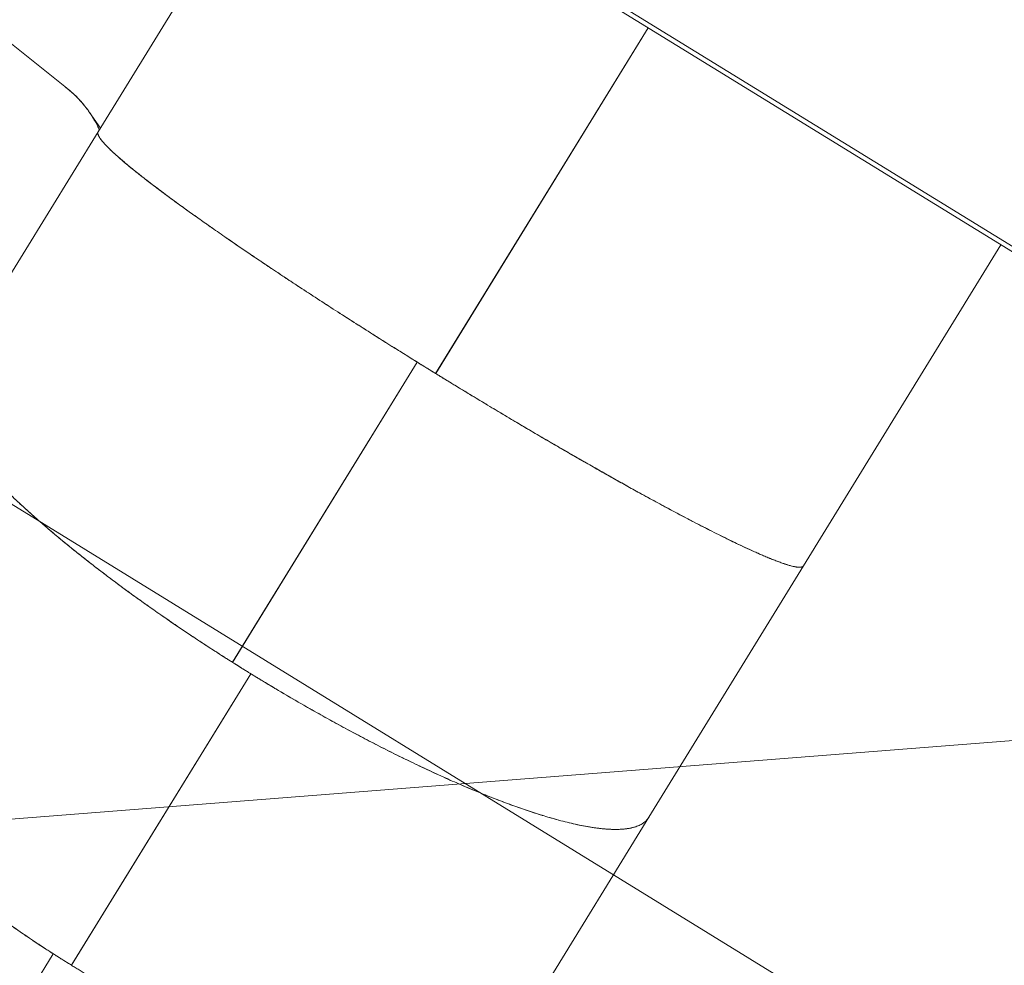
# Model space of a CAD drawing. Extents: x 5459245 to 5462690, y 5971016 to 5972523.
# Tile 55 of 198: x 5462442.923 to 5462443.828, y 5972213.949 to 5972214.819. Entities that reach past the tile are written whole.
import ezdxf

# ---------------------------------------------------------------- set-up
doc = ezdxf.new("R2010")
doc.units = 0
doc.layers.add('A_MAŁA ARCHITEKTURA', color=195, linetype='CONTINUOUS', lineweight=9)
doc.layers.add('ADT CCTV', color=102, linetype='CONTINUOUS')

# ---------------------------------------------------------------- blocks, each defined once
blk = doc.blocks.new('MEGA')
at = {"layer": 'A_MAŁA ARCHITEKTURA'}
for p, q in [((5462444.56116, 5972220.61495), (5462444.56116, 5972216.37942)), ((5462444.91378, 5972218.64982), (5462444.94822, 5972218.9323)), ((5462444.89847, 5972218.60375), (5462444.90556, 5972218.61987)), ((5462445.24107, 5972218.61138), (5462445.24107, 5972217.82976)), ((5462444.89452, 5972218.60375), (5462444.62312, 5972218.60375)), ((5462445.24107, 5972218.60375), (5462444.89452, 5972218.60375)), ((5462445.24521, 5972218.6042), (5462445.24521, 5972217.82257)), ((5462443.93153, 5972218.24297), (5462444.22933, 5972218.24297)), ((5462443.93154, 5972218.24304), (5462444.22933, 5972218.24304)), ((5462444.54388, 5972218.24304), (5462444.86793, 5972218.24304)), ((5462444.54388, 5972218.24297), (5462444.86793, 5972218.24297)), ((5462444.86821, 5972218.24293), (5462444.86793, 5972218.24304)), ((5462444.86821, 5972218.24287), (5462444.86793, 5972218.24297)), ((5462444.22915, 5972218.22311), (5462444.54377, 5972218.22311)), ((5462444.22915, 5972218.22305), (5462444.54377, 5972218.22305)), ((5462444.22983, 5972218.22311), (5462444.54361, 5972218.22311)), ((5462444.8679, 5972218.22311), (5462445.24107, 5972218.22311)), ((5462444.8679, 5972218.22305), (5462445.24107, 5972218.22305)), ((5462444.86803, 5972218.22311), (5462445.24107, 5972218.22311)), ((5462444.35967, 5972217.84235), (5462444.62312, 5972217.84235)), ((5462444.62312, 5972217.84235), (5462444.89452, 5972217.84235)), ((5462444.89452, 5972217.84235), (5462445.24107, 5972217.84235))]:
    blk.add_line(p, q, dxfattribs=at)
for points, knots in [([(5462444.91387, 5972218.65124), (5462444.91345, 5972218.64793), (5462444.91255, 5972218.64085), (5462444.90973, 5972218.63036), (5462444.90587, 5972218.62018), (5462444.90154, 5972218.6113), (5462444.89822, 5972218.60609), (5462444.89672, 5972218.60375)], [0, 0, 0, 0, 0.196406, 0.420708, 0.644928, 0.840355, 1, 1, 1, 1]), ([(5462444.89665, 5972218.60375), (5462444.89743, 5972218.60488), (5462444.90044, 5972218.60924), (5462444.90454, 5972218.61727), (5462444.90889, 5972218.62779), (5462444.91207, 5972218.63864), (5462444.9132, 5972218.6461), (5462444.91377, 5972218.64982)], [0, 0, 0, 0, 0.080675, 0.310614, 0.541263, 0.771821, 1, 1, 1, 1]), ([(5462444.35967, 5972218.60375), (5462444.35967, 5972218.60375), (5462444.3587, 5972218.60378), (5462444.35684, 5972218.60367), (5462444.35419, 5972218.60344), (5462444.35182, 5972218.60308), (5462444.34973, 5972218.60265), (5462444.34776, 5972218.60217), (5462444.34568, 5972218.60157), (5462444.34313, 5972218.60071), (5462444.34024, 5972218.59954), (5462444.33721, 5972218.5981), (5462444.33413, 5972218.59642), (5462444.3306, 5972218.59425), (5462444.32664, 5972218.59143), (5462444.32247, 5972218.58803), (5462444.31926, 5972218.58507), (5462444.31694, 5972218.58277), (5462444.31545, 5972218.58124), (5462444.31399, 5972218.57968), (5462444.31256, 5972218.57809), (5462444.31116, 5972218.57648), (5462444.30869, 5972218.57354), (5462444.3052, 5972218.56911), (5462444.30078, 5972218.56288), (5462444.29653, 5972218.55634), (5462444.29247, 5972218.5495), (5462444.28849, 5972218.54225), (5462444.28484, 5972218.53505), (5462444.28148, 5972218.52795), (5462444.27847, 5972218.52117), (5462444.27556, 5972218.51422), (5462444.27275, 5972218.50711), (5462444.27004, 5972218.49987), (5462444.26651, 5972218.48986), (5462444.26229, 5972218.47683), (5462444.25754, 5972218.46043), (5462444.25316, 5972218.44342), (5462444.2491, 5972218.4257), (5462444.24537, 5972218.40728), (5462444.24202, 5972218.38834), (5462444.23905, 5972218.36901), (5462444.23647, 5972218.34933), (5462444.23427, 5972218.32934), (5462444.23246, 5972218.30911), (5462444.23109, 5972218.28945), (5462444.23011, 5972218.27041), (5462444.22964, 5972218.25681), (5462444.22942, 5972218.24793), (5462444.22934, 5972218.2438), (5462444.22927, 5972218.23968), (5462444.22922, 5972218.23561), (5462444.22918, 5972218.23165), (5462444.22915, 5972218.2275), (5462444.22915, 5972218.22467), (5462444.22915, 5972218.22311)], [0, 0, 0, 0, 0.000028, 0.014291, 0.027216, 0.038805, 0.049056, 0.057969, 0.067709, 0.079737, 0.095553, 0.110532, 0.124674, 0.141457, 0.163312, 0.184438, 0.204835, 0.212649, 0.22035, 0.227939, 0.235416, 0.24278, 0.250032, 0.274531, 0.298495, 0.321924, 0.344817, 0.367174, 0.39056, 0.409345, 0.427914, 0.446267, 0.464404, 0.482325, 0.50003, 0.536434, 0.572283, 0.607579, 0.643148, 0.679131, 0.714752, 0.75001, 0.785263, 0.820317, 0.855172, 0.89002, 0.92082, 0.951601, 0.958516, 0.965428, 0.972314, 0.979222, 0.985804, 0.992196, 1, 1, 1, 1]), ([(5462444.22933, 5972218.24304), (5462444.22936, 5972218.24469), (5462444.22942, 5972218.24765), (5462444.22952, 5972218.25202), (5462444.22964, 5972218.2562), (5462444.22978, 5972218.26051), (5462444.22994, 5972218.26487), (5462444.23032, 5972218.2746), (5462444.23106, 5972218.28893), (5462444.23236, 5972218.3077), (5462444.23386, 5972218.32488), (5462444.23555, 5972218.3412), (5462444.23742, 5972218.35672), (5462444.23952, 5972218.37207), (5462444.24185, 5972218.38716), (5462444.24441, 5972218.40197), (5462444.24721, 5972218.41649), (5462444.25024, 5972218.43077), (5462444.25349, 5972218.44464), (5462444.25653, 5972218.45648), (5462444.25927, 5972218.4664), (5462444.2617, 5972218.47466), (5462444.26422, 5972218.48278), (5462444.26684, 5972218.49075), (5462444.26957, 5972218.49856), (5462444.27257, 5972218.50668), (5462444.27589, 5972218.51506), (5462444.27954, 5972218.52365), (5462444.28335, 5972218.53199), (5462444.28734, 5972218.54004), (5462444.29139, 5972218.5476), (5462444.2959, 5972218.55533), (5462444.30091, 5972218.56314), (5462444.30507, 5972218.56891), (5462444.30788, 5972218.5725), (5462444.30922, 5972218.57417), (5462444.31058, 5972218.5758), (5462444.31195, 5972218.5774), (5462444.31334, 5972218.57896), (5462444.31474, 5972218.58049), (5462444.31719, 5972218.58306), (5462444.32079, 5972218.58656), (5462444.32567, 5972218.59071), (5462444.32992, 5972218.59379), (5462444.33341, 5972218.59599), (5462444.33607, 5972218.5975), (5462444.33875, 5972218.59885), (5462444.34128, 5972218.59997), (5462444.3439, 5972218.60098), (5462444.34676, 5972218.60192), (5462444.3501, 5972218.60277), (5462444.35349, 5972218.60336), (5462444.35672, 5972218.6037), (5462444.35873, 5972218.60372), (5462444.35967, 5972218.60373)], [0, 0, 0, 0, 0.008556, 0.015376, 0.022727, 0.030289, 0.037846, 0.045412, 0.08108, 0.112943, 0.144669, 0.172933, 0.201348, 0.229913, 0.25863, 0.287146, 0.315922, 0.344957, 0.374253, 0.403049, 0.421665, 0.440449, 0.4594, 0.47852, 0.497807, 0.517262, 0.540523, 0.564187, 0.588254, 0.612724, 0.637597, 0.661139, 0.691855, 0.723671, 0.730965, 0.738314, 0.745719, 0.75318, 0.760696, 0.768267, 0.775894, 0.800091, 0.825789, 0.852987, 0.86633, 0.880006, 0.894016, 0.907527, 0.918701, 0.934207, 0.95112, 0.969438, 0.985758, 1, 1, 1, 1]), ([(5462444.54377, 5972218.22311), (5462444.54378, 5972218.22476), (5462444.54378, 5972218.22773), (5462444.5438, 5972218.23211), (5462444.54382, 5972218.2363), (5462444.54386, 5972218.24063), (5462444.54391, 5972218.24501), (5462444.54403, 5972218.25478), (5462444.54433, 5972218.26921), (5462444.54491, 5972218.28816), (5462444.54563, 5972218.30556), (5462444.54648, 5972218.32213), (5462444.54745, 5972218.33791), (5462444.54856, 5972218.35355), (5462444.54981, 5972218.36897), (5462444.5512, 5972218.38416), (5462444.55274, 5972218.3991), (5462444.55443, 5972218.41382), (5462444.55625, 5972218.42816), (5462444.55796, 5972218.44045), (5462444.55953, 5972218.45079), (5462444.56091, 5972218.45941), (5462444.56235, 5972218.46791), (5462444.56386, 5972218.47626), (5462444.56542, 5972218.48447), (5462444.56716, 5972218.49303), (5462444.56908, 5972218.50192), (5462444.57121, 5972218.51107), (5462444.57344, 5972218.51998), (5462444.57576, 5972218.52862), (5462444.57814, 5972218.53678), (5462444.5808, 5972218.5452), (5462444.58377, 5972218.55379), (5462444.58628, 5972218.5603), (5462444.58803, 5972218.56452), (5462444.58896, 5972218.56667), (5462444.5899, 5972218.56879), (5462444.59085, 5972218.57086), (5462444.59182, 5972218.57289), (5462444.59308, 5972218.57543), (5462444.59465, 5972218.57844), (5462444.59657, 5972218.58184), (5462444.59856, 5972218.5851), (5462444.60064, 5972218.5882), (5462444.6028, 5972218.5911), (5462444.60503, 5972218.59378), (5462444.60723, 5972218.59608), (5462444.60908, 5972218.59777), (5462444.61058, 5972218.59897), (5462444.61184, 5972218.59989), (5462444.61314, 5972218.60074), (5462444.61443, 5972218.60148), (5462444.61561, 5972218.60205), (5462444.61678, 5972218.60254), (5462444.61805, 5972218.60299), (5462444.61957, 5972218.60339), (5462444.62128, 5972218.60369), (5462444.62249, 5972218.60373), (5462444.62312, 5972218.60375)], [0, 0, 0, 0, 0.008273, 0.014864, 0.02197, 0.02928, 0.036587, 0.043902, 0.078386, 0.109188, 0.139877, 0.167229, 0.194702, 0.222299, 0.250017, 0.277633, 0.305472, 0.333533, 0.361817, 0.389668, 0.407697, 0.425873, 0.444195, 0.462663, 0.481277, 0.500037, 0.52261, 0.545532, 0.568805, 0.592428, 0.6164, 0.639236, 0.669064, 0.699826, 0.708038, 0.716313, 0.724653, 0.733057, 0.741525, 0.750057, 0.765931, 0.782335, 0.799269, 0.816733, 0.834726, 0.85325, 0.872304, 0.888811, 0.898675, 0.908912, 0.919522, 0.930504, 0.940206, 0.948026, 0.958689, 0.97092, 0.984718, 1, 1, 1, 1]), ([(5462444.54388, 5972218.24304), (5462444.5439, 5972218.24467), (5462444.54394, 5972218.24758), (5462444.544, 5972218.25188), (5462444.54407, 5972218.25597), (5462444.54415, 5972218.26021), (5462444.54424, 5972218.2645), (5462444.54447, 5972218.27407), (5462444.54491, 5972218.28817), (5462444.54568, 5972218.30663), (5462444.54656, 5972218.32354), (5462444.54756, 5972218.33961), (5462444.54866, 5972218.3549), (5462444.5499, 5972218.37002), (5462444.55128, 5972218.38489), (5462444.55279, 5972218.39951), (5462444.55443, 5972218.41385), (5462444.55622, 5972218.42796), (5462444.55813, 5972218.44169), (5462444.55993, 5972218.45341), (5462444.56155, 5972218.46326), (5462444.56298, 5972218.47145), (5462444.56447, 5972218.47952), (5462444.56602, 5972218.48744), (5462444.56763, 5972218.49522), (5462444.5694, 5972218.50331), (5462444.57136, 5972218.51168), (5462444.57352, 5972218.52028), (5462444.57577, 5972218.52864), (5462444.57813, 5972218.53673), (5462444.58053, 5972218.54434), (5462444.58319, 5972218.55216), (5462444.58617, 5972218.5601), (5462444.58868, 5972218.56609), (5462444.59043, 5972218.56995), (5462444.59136, 5972218.57193), (5462444.5923, 5972218.57387), (5462444.59326, 5972218.57576), (5462444.59422, 5972218.57761), (5462444.59577, 5972218.58047), (5462444.59797, 5972218.58421), (5462444.60089, 5972218.5886), (5462444.60342, 5972218.59188), (5462444.60549, 5972218.59425), (5462444.60706, 5972218.59589), (5462444.60864, 5972218.59738), (5462444.61015, 5972218.59865), (5462444.6118, 5972218.59988), (5462444.61365, 5972218.60107), (5462444.61521, 5972218.60187), (5462444.61624, 5972218.60231), (5462444.61669, 5972218.6025), (5462444.61714, 5972218.60266), (5462444.61747, 5972218.60278), (5462444.61771, 5972218.60286), (5462444.61788, 5972218.60291), (5462444.61808, 5972218.60298), (5462444.61848, 5972218.6031), (5462444.61916, 5972218.60328), (5462444.62017, 5972218.6035), (5462444.62108, 5972218.60363), (5462444.62182, 5972218.6037), (5462444.62231, 5972218.60373), (5462444.62275, 5972218.60375), (5462444.62302, 5972218.60374), (5462444.62312, 5972218.60374)], [0, 0, 0, 0, 0.0084571, 0.0151288, 0.0223213, 0.0297701, 0.0372081, 0.0446448, 0.0797214, 0.1110501, 0.1422497, 0.170046, 0.1979856, 0.2260688, 0.2542956, 0.2823493, 0.3106494, 0.3391962, 0.3679898, 0.3963106, 0.414628, 0.4331039, 0.4517383, 0.4705313, 0.489483, 0.5085933, 0.5315044, 0.5547934, 0.5784602, 0.6025051, 0.6269279, 0.6501168, 0.6803868, 0.7116721, 0.7200343, 0.7284663, 0.7369679, 0.7455391, 0.75418, 0.7628906, 0.7869609, 0.8123591, 0.8390851, 0.8521458, 0.8655017, 0.8791527, 0.8924141, 0.9037336, 0.9207007, 0.9389744, 0.9427176, 0.9465112, 0.9503552, 0.9537731, 0.9548999, 0.9562977, 0.9579663, 0.9599059, 0.9664026, 0.9748257, 0.9851753, 0.989094, 0.9932311, 0.9975867, 1, 1, 1, 1]), ([(5462444.89452, 5972218.60375), (5462444.89452, 5972218.60375), (5462444.89432, 5972218.60378), (5462444.89394, 5972218.60367), (5462444.8934, 5972218.60344), (5462444.89292, 5972218.60308), (5462444.89249, 5972218.60266), (5462444.89209, 5972218.60217), (5462444.89166, 5972218.60157), (5462444.89114, 5972218.60071), (5462444.89055, 5972218.59954), (5462444.88993, 5972218.5981), (5462444.88931, 5972218.59642), (5462444.88859, 5972218.59425), (5462444.88778, 5972218.59143), (5462444.88693, 5972218.58803), (5462444.88627, 5972218.58507), (5462444.8858, 5972218.58277), (5462444.8855, 5972218.58124), (5462444.8852, 5972218.57968), (5462444.88491, 5972218.57809), (5462444.88462, 5972218.57648), (5462444.88412, 5972218.57354), (5462444.88341, 5972218.56911), (5462444.8825, 5972218.56288), (5462444.88164, 5972218.55634), (5462444.88081, 5972218.5495), (5462444.88, 5972218.54225), (5462444.87925, 5972218.53505), (5462444.87857, 5972218.52795), (5462444.87795, 5972218.52117), (5462444.87736, 5972218.51422), (5462444.87679, 5972218.50711), (5462444.87624, 5972218.49987), (5462444.87552, 5972218.48986), (5462444.87465, 5972218.47683), (5462444.87369, 5972218.46043), (5462444.87279, 5972218.44342), (5462444.87196, 5972218.4257), (5462444.8712, 5972218.40728), (5462444.87052, 5972218.38834), (5462444.86991, 5972218.36901), (5462444.86939, 5972218.34933), (5462444.86894, 5972218.32934), (5462444.86857, 5972218.30911), (5462444.86829, 5972218.28945), (5462444.86809, 5972218.27041), (5462444.868, 5972218.25681), (5462444.86795, 5972218.24793), (5462444.86793, 5972218.2438), (5462444.86792, 5972218.23968), (5462444.86791, 5972218.23561), (5462444.8679, 5972218.23165), (5462444.8679, 5972218.2275), (5462444.8679, 5972218.22467), (5462444.8679, 5972218.22311)], [0, 0, 0, 0, 0.000028, 0.014252, 0.027156, 0.038739, 0.049002, 0.057945, 0.067709, 0.079737, 0.095553, 0.110532, 0.124674, 0.141457, 0.163312, 0.184438, 0.204835, 0.212649, 0.22035, 0.227939, 0.235416, 0.24278, 0.250032, 0.274531, 0.298495, 0.321924, 0.344817, 0.367174, 0.39056, 0.409345, 0.427914, 0.446267, 0.464404, 0.482325, 0.50003, 0.536434, 0.572283, 0.607579, 0.643148, 0.679131, 0.714752, 0.75001, 0.785263, 0.820317, 0.855172, 0.89002, 0.92082, 0.951601, 0.958516, 0.965428, 0.972314, 0.979222, 0.985804, 0.992196, 1, 1, 1, 1]), ([(5462444.89437, 5972218.60372), (5462444.89428, 5972218.60372), (5462444.89405, 5972218.60371), (5462444.8937, 5972218.60358), (5462444.89333, 5972218.60338), (5462444.89309, 5972218.60321), (5462444.89295, 5972218.60309), (5462444.89289, 5972218.60304), (5462444.89284, 5972218.60299), (5462444.89279, 5972218.60294), (5462444.89274, 5972218.6029), (5462444.8927, 5972218.60286), (5462444.89266, 5972218.60282), (5462444.8924, 5972218.60256), (5462444.89194, 5972218.602), (5462444.89129, 5972218.60098), (5462444.89069, 5972218.59982), (5462444.89007, 5972218.59844), (5462444.88936, 5972218.59659), (5462444.88855, 5972218.59415), (5462444.88771, 5972218.59116), (5462444.88706, 5972218.58854), (5462444.88659, 5972218.58649), (5462444.88629, 5972218.58512), (5462444.886, 5972218.58373), (5462444.88571, 5972218.58231), (5462444.88543, 5972218.58087), (5462444.88492, 5972218.57822), (5462444.88421, 5972218.57419), (5462444.88331, 5972218.56848), (5462444.88245, 5972218.56246), (5462444.88162, 5972218.55616), (5462444.8808, 5972218.54945), (5462444.88005, 5972218.54275), (5462444.87936, 5972218.53612), (5462444.87874, 5972218.52977), (5462444.87814, 5972218.52326), (5462444.87756, 5972218.51658), (5462444.877, 5972218.50977), (5462444.87626, 5972218.50034), (5462444.87538, 5972218.48801), (5462444.87439, 5972218.47245), (5462444.87346, 5972218.45627), (5462444.87259, 5972218.43935), (5462444.87179, 5972218.42172), (5462444.87106, 5972218.40354), (5462444.87041, 5972218.38494), (5462444.86983, 5972218.36596), (5462444.86932, 5972218.34662), (5462444.86889, 5972218.327), (5462444.86855, 5972218.30789), (5462444.86829, 5972218.28934), (5462444.86815, 5972218.27583), (5462444.86807, 5972218.26669), (5462444.86803, 5972218.26198), (5462444.868, 5972218.25734), (5462444.86798, 5972218.25276), (5462444.86795, 5972218.24802), (5462444.86794, 5972218.24478), (5462444.86793, 5972218.24304)], [0, 0, 0, 0, 0.006367, 0.017266, 0.026339, 0.033585, 0.035257, 0.036792, 0.038188, 0.039446, 0.040566, 0.041548, 0.042391, 0.043736, 0.060766, 0.077008, 0.092205, 0.106356, 0.123634, 0.146089, 0.167721, 0.188531, 0.196481, 0.204304, 0.212001, 0.21957, 0.227013, 0.234328, 0.259424, 0.283934, 0.30786, 0.331201, 0.353958, 0.377832, 0.397039, 0.416012, 0.43475, 0.453255, 0.471525, 0.489562, 0.526775, 0.563385, 0.599391, 0.6357, 0.672461, 0.708819, 0.744776, 0.780805, 0.816602, 0.852166, 0.887722, 0.919168, 0.950591, 0.958825, 0.967057, 0.975241, 0.98312, 0.990931, 1, 1, 1, 1]), ([(5462444.35967, 5972217.84236), (5462444.35954, 5972217.84236), (5462444.35834, 5972217.84232), (5462444.35607, 5972217.84247), (5462444.35253, 5972217.84286), (5462444.34869, 5972217.84363), (5462444.34459, 5972217.84484), (5462444.34053, 5972217.8464), (5462444.33647, 5972217.84835), (5462444.33245, 5972217.85065), (5462444.32841, 5972217.85336), (5462444.32479, 5972217.85614), (5462444.32153, 5972217.85893), (5462444.31874, 5972217.86152), (5462444.31603, 5972217.86423), (5462444.31339, 5972217.86706), (5462444.31082, 5972217.86999), (5462444.30832, 5972217.87302), (5462444.3059, 5972217.87612), (5462444.30281, 5972217.88031), (5462444.29909, 5972217.88574), (5462444.2948, 5972217.8926), (5462444.29068, 5972217.89978), (5462444.28673, 5972217.90724), (5462444.28288, 5972217.91511), (5462444.27915, 5972217.92331), (5462444.27555, 5972217.93187), (5462444.27212, 5972217.94059), (5462444.26884, 5972217.94954), (5462444.26571, 5972217.9587), (5462444.26202, 5972217.97026), (5462444.25787, 5972217.98446), (5462444.25343, 5972218.00155), (5462444.24935, 5972218.01922), (5462444.24561, 5972218.03755), (5462444.24222, 5972218.05651), (5462444.23921, 5972218.07595), (5462444.23659, 5972218.09572), (5462444.23437, 5972218.11576), (5462444.23253, 5972218.13606), (5462444.23109, 5972218.15655), (5462444.23007, 5972218.17641), (5462444.22944, 5972218.19558), (5462444.22921, 5972218.20924), (5462444.22916, 5972218.21814), (5462444.22915, 5972218.22228), (5462444.22915, 5972218.22641), (5462444.22917, 5972218.23048), (5462444.2292, 5972218.23444), (5462444.22925, 5972218.23858), (5462444.2293, 5972218.24141), (5462444.22933, 5972218.24297)], [0, 0, 0, 0, 0.0018311, 0.0170393, 0.0322475, 0.0520962, 0.0715614, 0.090643, 0.1101405, 0.129897, 0.1486773, 0.1688957, 0.1829878, 0.1968142, 0.2103751, 0.2236703, 0.2366998, 0.2494637, 0.261962, 0.2741947, 0.2977761, 0.3208983, 0.3435615, 0.3657657, 0.3875108, 0.4101441, 0.4318848, 0.4533544, 0.474553, 0.4954808, 0.5161376, 0.5512894, 0.5859682, 0.6201746, 0.6546056, 0.6893908, 0.7238768, 0.758064, 0.7921211, 0.8260324, 0.8597983, 0.8935462, 0.9233528, 0.9531591, 0.9598507, 0.9665414, 0.9732072, 0.9798929, 0.9862582, 0.99244, 1, 1, 1, 1]), ([(5462444.62312, 5972217.84235), (5462444.62304, 5972217.84235), (5462444.62277, 5972217.84235), (5462444.62229, 5972217.84237), (5462444.62167, 5972217.84241), (5462444.62048, 5972217.84253), (5462444.6188, 5972217.84286), (5462444.61672, 5972217.84355), (5462444.61485, 5972217.84439), (5462444.61297, 5972217.84544), (5462444.61106, 5972217.84672), (5462444.60909, 5972217.84831), (5462444.60722, 5972217.85004), (5462444.60532, 5972217.85201), (5462444.60316, 5972217.85453), (5462444.60074, 5972217.85773), (5462444.59819, 5972217.86156), (5462444.59622, 5972217.86485), (5462444.5948, 5972217.86741), (5462444.59389, 5972217.86911), (5462444.593, 5972217.87084), (5462444.59212, 5972217.8726), (5462444.59125, 5972217.87439), (5462444.58974, 5972217.87762), (5462444.58762, 5972217.88247), (5462444.58494, 5972217.88922), (5462444.58237, 5972217.8963), (5462444.5799, 5972217.90368), (5462444.5775, 5972217.91147), (5462444.5753, 5972217.91918), (5462444.57328, 5972217.92676), (5462444.57147, 5972217.93398), (5462444.56973, 5972217.94136), (5462444.56805, 5972217.9489), (5462444.56644, 5972217.95658), (5462444.56434, 5972217.96716), (5462444.56184, 5972217.98089), (5462444.55905, 5972217.99812), (5462444.55649, 5972218.01595), (5462444.55414, 5972218.03446), (5462444.55201, 5972218.05365), (5462444.55012, 5972218.07334), (5462444.54853, 5972218.09267), (5462444.54722, 5972218.11154), (5462444.54615, 5972218.1299), (5462444.54528, 5972218.14842), (5462444.54458, 5972218.16787), (5462444.54407, 5972218.18824), (5462444.54379, 5972218.20866), (5462444.54376, 5972218.22365), (5462444.5438, 5972218.23296), (5462444.54383, 5972218.23786), (5462444.54387, 5972218.24113), (5462444.54388, 5972218.24297)], [0, 0, 0, 0, 0.00182, 0.006405, 0.011196, 0.016191, 0.034134, 0.050391, 0.064963, 0.077918, 0.094416, 0.109914, 0.124714, 0.138816, 0.155212, 0.176602, 0.197336, 0.217415, 0.225124, 0.232732, 0.240239, 0.247645, 0.25495, 0.262154, 0.286186, 0.309724, 0.332768, 0.355318, 0.377374, 0.40038, 0.418836, 0.437092, 0.455147, 0.473002, 0.490657, 0.508112, 0.54387, 0.579129, 0.613888, 0.648885, 0.684257, 0.719312, 0.754051, 0.78498, 0.815785, 0.846467, 0.877025, 0.911462, 0.945901, 0.976228, 0.984131, 0.991036, 1, 1, 1, 1]), ([(5462444.86793, 5972218.24297), (5462444.86792, 5972218.241), (5462444.86791, 5972218.23745), (5462444.8679, 5972218.23213), (5462444.8679, 5972218.22701), (5462444.86789, 5972218.22168), (5462444.8679, 5972218.21636), (5462444.86791, 5972218.21103), (5462444.86792, 5972218.20571), (5462444.86796, 5972218.19659), (5462444.86803, 5972218.1837), (5462444.86818, 5972218.16637), (5462444.8684, 5972218.14842), (5462444.86869, 5972218.1299), (5462444.86905, 5972218.11154), (5462444.86946, 5972218.09414), (5462444.8699, 5972218.07769), (5462444.87038, 5972218.06217), (5462444.87091, 5972218.04686), (5462444.87148, 5972218.03191), (5462444.87203, 5972218.01908), (5462444.87253, 5972218.00824), (5462444.87298, 5972217.9992), (5462444.87345, 5972217.99028), (5462444.87393, 5972217.9815), (5462444.87445, 5972217.97287), (5462444.87501, 5972217.96384), (5462444.87564, 5972217.95444), (5462444.87634, 5972217.94473), (5462444.87708, 5972217.93526), (5462444.87785, 5972217.92607), (5462444.87864, 5972217.91735), (5462444.87952, 5972217.90833), (5462444.88051, 5972217.89908), (5462444.88136, 5972217.89204), (5462444.88194, 5972217.88747), (5462444.88225, 5972217.88513), (5462444.88257, 5972217.88283), (5462444.88289, 5972217.88057), (5462444.88321, 5972217.87836), (5462444.88367, 5972217.87537), (5462444.88426, 5972217.87167), (5462444.88501, 5972217.86739), (5462444.88579, 5972217.86331), (5462444.88661, 5972217.85947), (5462444.88746, 5972217.8559), (5462444.8883, 5972217.85279), (5462444.88904, 5972217.85046), (5462444.88964, 5972217.84876), (5462444.89016, 5972217.84745), (5462444.89069, 5972217.84627), (5462444.8912, 5972217.8453), (5462444.8917, 5972217.84446), (5462444.89222, 5972217.84374), (5462444.89264, 5972217.84329), (5462444.89292, 5972217.84303), (5462444.89307, 5972217.84291), (5462444.89321, 5972217.8428), (5462444.89336, 5972217.84271), (5462444.89351, 5972217.84262), (5462444.89366, 5972217.84254), (5462444.89386, 5972217.84245), (5462444.89401, 5972217.84243), (5462444.89411, 5972217.84242)], [0, 0, 0, 0, 0.009672, 0.017377, 0.026063, 0.034757, 0.043441, 0.052133, 0.060832, 0.069523, 0.096831, 0.124147, 0.154996, 0.185968, 0.217065, 0.248285, 0.275755, 0.303419, 0.331279, 0.359334, 0.386998, 0.404929, 0.422992, 0.441188, 0.459516, 0.477978, 0.496572, 0.519031, 0.541819, 0.564933, 0.588376, 0.612146, 0.634855, 0.664537, 0.695087, 0.703233, 0.711439, 0.719704, 0.728028, 0.736413, 0.744857, 0.763073, 0.781916, 0.801387, 0.821485, 0.842211, 0.863565, 0.882839, 0.894705, 0.907023, 0.919792, 0.932468, 0.942717, 0.955204, 0.968961, 0.972224, 0.975552, 0.978943, 0.982398, 0.985917, 0.989501, 0.993148, 1, 1, 1, 1]), ([(5462444.62312, 5972217.84235), (5462444.62312, 5972217.84235), (5462444.62253, 5972217.84231), (5462444.6214, 5972217.84242), (5462444.61979, 5972217.84266), (5462444.61835, 5972217.84302), (5462444.61707, 5972217.84344), (5462444.61588, 5972217.84392), (5462444.61461, 5972217.84452), (5462444.61306, 5972217.84539), (5462444.6113, 5972217.84656), (5462444.60946, 5972217.848), (5462444.60759, 5972217.84967), (5462444.60545, 5972217.85185), (5462444.60304, 5972217.85467), (5462444.6005, 5972217.85807), (5462444.59855, 5972217.86102), (5462444.59714, 5972217.86332), (5462444.59624, 5972217.86486), (5462444.59535, 5972217.86642), (5462444.59448, 5972217.86801), (5462444.59363, 5972217.86962), (5462444.59212, 5972217.87256), (5462444.59, 5972217.877), (5462444.58731, 5972217.88322), (5462444.58473, 5972217.88977), (5462444.58226, 5972217.8966), (5462444.57985, 5972217.90385), (5462444.57763, 5972217.91106), (5462444.57558, 5972217.91816), (5462444.57375, 5972217.92494), (5462444.57198, 5972217.93189), (5462444.57027, 5972217.939), (5462444.56863, 5972217.94625), (5462444.56648, 5972217.95625), (5462444.56391, 5972217.96929), (5462444.56103, 5972217.98569), (5462444.55837, 5972218.0027), (5462444.5559, 5972218.02043), (5462444.55363, 5972218.03885), (5462444.55159, 5972218.0578), (5462444.54979, 5972218.07713), (5462444.54822, 5972218.09681), (5462444.54689, 5972218.1168), (5462444.54579, 5972218.13704), (5462444.54495, 5972218.1567), (5462444.54436, 5972218.17574), (5462444.54407, 5972218.18935), (5462444.54394, 5972218.19823), (5462444.54389, 5972218.20235), (5462444.54385, 5972218.20648), (5462444.54382, 5972218.21054), (5462444.54379, 5972218.21451), (5462444.54378, 5972218.21865), (5462444.54378, 5972218.22149), (5462444.54377, 5972218.22305)], [0, 0, 0, 0, 0.000028, 0.01429, 0.027215, 0.038803, 0.049055, 0.057969, 0.067709, 0.079737, 0.095553, 0.110532, 0.124674, 0.141457, 0.163312, 0.184438, 0.204835, 0.212649, 0.22035, 0.227939, 0.235416, 0.24278, 0.250031, 0.274531, 0.298495, 0.321923, 0.344817, 0.367174, 0.390559, 0.409344, 0.427913, 0.446267, 0.464404, 0.482325, 0.50003, 0.536434, 0.572283, 0.607579, 0.643147, 0.67913, 0.714751, 0.75001, 0.785262, 0.820315, 0.855172, 0.890019, 0.92082, 0.951602, 0.958516, 0.965428, 0.972315, 0.979224, 0.985801, 0.992189, 1, 1, 1, 1]), ([(5462444.8679, 5972218.22305), (5462444.8679, 5972218.22139), (5462444.8679, 5972218.21842), (5462444.8679, 5972218.21404), (5462444.86791, 5972218.20986), (5462444.86792, 5972218.20553), (5462444.86794, 5972218.20116), (5462444.86798, 5972218.19138), (5462444.86808, 5972218.17695), (5462444.86828, 5972218.158), (5462444.86852, 5972218.14061), (5462444.8688, 5972218.12404), (5462444.86913, 5972218.10825), (5462444.8695, 5972218.09261), (5462444.86992, 5972218.07719), (5462444.87039, 5972218.062), (5462444.8709, 5972218.04706), (5462444.87147, 5972218.03234), (5462444.87208, 5972218.018), (5462444.87265, 5972218.00571), (5462444.87318, 5972217.99537), (5462444.87364, 5972217.98674), (5462444.87412, 5972217.97825), (5462444.87463, 5972217.96989), (5462444.87515, 5972217.96169), (5462444.87574, 5972217.95312), (5462444.87638, 5972217.94423), (5462444.8771, 5972217.93508), (5462444.87784, 5972217.92616), (5462444.87862, 5972217.91752), (5462444.87942, 5972217.90936), (5462444.88031, 5972217.90094), (5462444.88131, 5972217.89235), (5462444.88215, 5972217.88584), (5462444.88274, 5972217.88162), (5462444.88305, 5972217.87946), (5462444.88337, 5972217.87734), (5462444.88369, 5972217.87527), (5462444.88401, 5972217.87324), (5462444.88443, 5972217.8707), (5462444.88496, 5972217.86769), (5462444.8856, 5972217.86428), (5462444.88627, 5972217.86102), (5462444.88697, 5972217.85792), (5462444.88769, 5972217.85502), (5462444.88844, 5972217.85233), (5462444.88918, 5972217.85003), (5462444.8898, 5972217.84834), (5462444.8903, 5972217.84713), (5462444.89072, 5972217.84621), (5462444.89116, 5972217.84536), (5462444.8916, 5972217.84463), (5462444.89199, 5972217.84405), (5462444.89238, 5972217.84356), (5462444.89281, 5972217.84311), (5462444.89332, 5972217.8427), (5462444.89389, 5972217.84243), (5462444.8943, 5972217.84231), (5462444.89452, 5972217.84235), (5462444.89452, 5972217.84235)], [0, 0, 0, 0, 0.008314, 0.014872, 0.021942, 0.029264, 0.036578, 0.043889, 0.078373, 0.109169, 0.139854, 0.167201, 0.19467, 0.222262, 0.249976, 0.277588, 0.305421, 0.333478, 0.361757, 0.389603, 0.40763, 0.425803, 0.444122, 0.462587, 0.481197, 0.499954, 0.522524, 0.545442, 0.568711, 0.59233, 0.616298, 0.639131, 0.668954, 0.699711, 0.707921, 0.716195, 0.724533, 0.732936, 0.741402, 0.749932, 0.765805, 0.782207, 0.799139, 0.8166, 0.83459, 0.85311, 0.872159, 0.888666, 0.898529, 0.908765, 0.919372, 0.930351, 0.940057, 0.947888, 0.958558, 0.970786, 0.984573, 0.999917, 1, 1, 1, 1])]:
    blk.add_open_spline(points, degree=3, knots=knots, dxfattribs=at)
blk = doc.blocks.new('A770198')
at = {"layer": 'ADT CCTV', "color": 140, "lineweight": 9}
blk.add_line((7.78542, 37.28905), (7.76456, 0.77739), dxfattribs=at)
blk.add_arc((30, 19.04213), 30, 140.600538, 219.400538, dxfattribs=at)
blk = doc.blocks.new('G$CFAE608CC')
at = {"layer": 'ADT CCTV', "rotation": 90}
blk.add_blockref('A770198', (38.08383, 0), dxfattribs=at)

msp = doc.modelspace()

# ---------------------------------------------------------------- block references
at = {"layer": 'A_MAŁA ARCHITEKTURA', "color": 6, "rotation": 58.39971502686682}
msp.add_blockref('MEGA', (7686859.59449, -1809666.16689), dxfattribs=at)
at = {"layer": 'ADT CCTV', "rotation": 184.5356804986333}
msp.add_blockref('G$CFAE608CC', (5462467.50941, 5972223.83045), dxfattribs=at)

doc.saveas('drawing.dxf')
